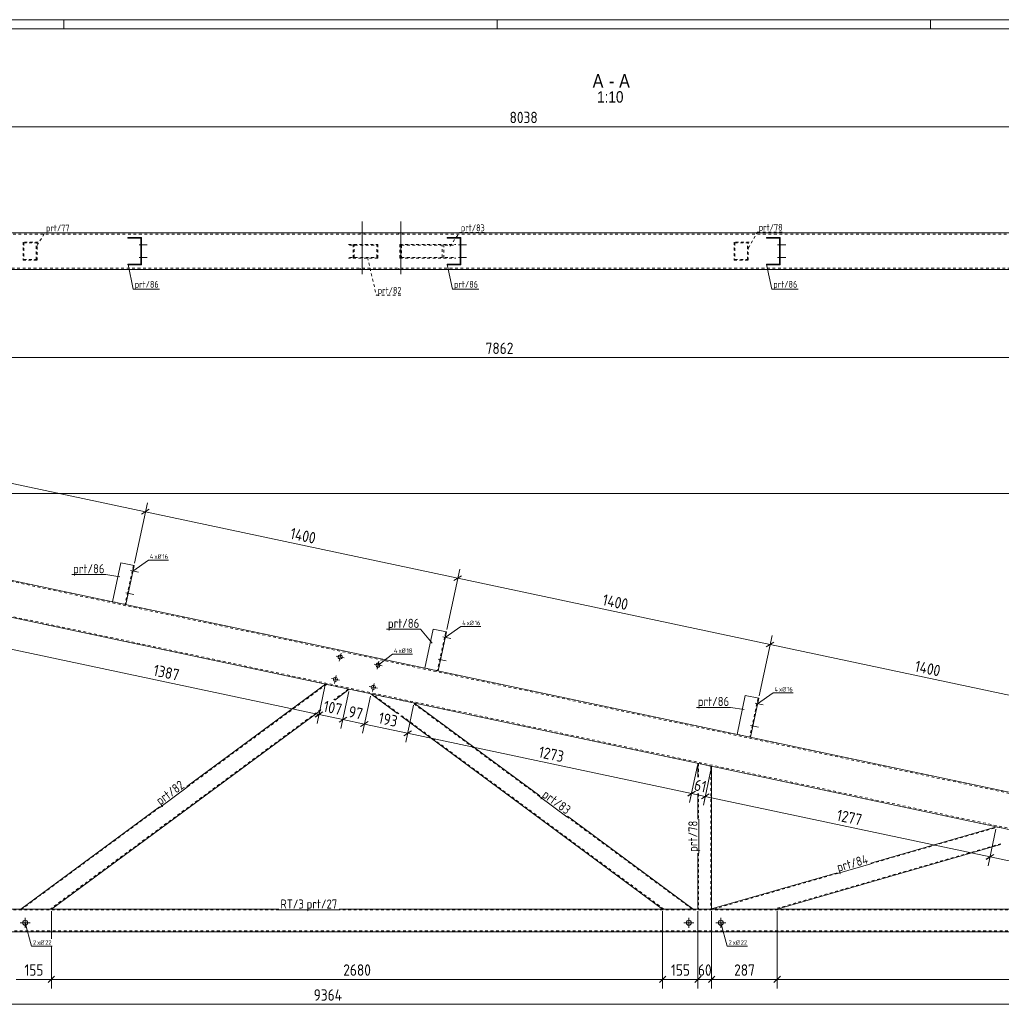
# Model space of a CAD drawing. Header units: millimetres. Extents: x 1 to 1188, y 1 to 840.
# Tile 6 of 7: x 409 to 839, y 408 to 840. Entities that reach past the tile are written whole.
import ezdxf

# ---------------------------------------------------------------- set-up
doc = ezdxf.new("R2010")
doc.units = ezdxf.units.MM
doc.header["$LTSCALE"] = 0.6
doc.linetypes.add('XKITLINE00', pattern=[0])
doc.linetypes.add('XKITLINE02', pattern=[4, 2, -2])
for name, color, linetype, lineweight in [('Bolt', 7, 'Continuous', 0), ('BoltMark', 3, 'Continuous', 0), ('DrawingSheet', 5, 'Continuous', 0), ('OtherObjectType', 1, 'Continuous', 0), ('Part', 2, 'Continuous', 0), ('PartMark', 3, 'Continuous', 0), ('Z-DIMENSIONS', 1, 'Continuous', 0)]:
    doc.layers.add(name, color=color, linetype=linetype, lineweight=lineweight)
doc.styles.add('ARIAL', font='ARIAL.TTF')
doc.styles.add('ISOCPEUR', font='ISOCPEUR.TTF')

msp = doc.modelspace()

# ---------------------------------------------------------------- linework, layer by layer
at = {"layer": 'Bolt', "color": 4, "linetype": 'XKITLINE00', "lineweight": 0}
for p, q in [((558.7, 728.44), (558.7, 751.44)), ((558.7, 728.44), (558.7, 751.44)), ((575.7, 728.44), (575.7, 751.44)), ((575.7, 728.44), (575.7, 751.44)), ((557.8, 745.95), (557.8, 746.45)), ((557.8, 745.95), (557.8, 746.45)), ((559.6, 745.95), (559.6, 746.45)), ((559.6, 745.95), (559.6, 746.45)), ((574.8, 745.95), (574.8, 746.45)), ((574.8, 745.95), (574.8, 746.45)), ((576.6, 745.95), (576.6, 746.45)), ((576.6, 745.95), (576.6, 746.45)), ((460.91, 741.2), (464.46, 741.2)), ((460.91, 741.2), (464.46, 741.2)), ((461.66, 742), (461.96, 742)), ((461.66, 742), (461.96, 742)), ((461.66, 740.4), (461.96, 740.4)), ((461.66, 740.4), (461.96, 740.4)), ((600.91, 741.2), (604.46, 741.2)), ((600.91, 741.2), (604.46, 741.2)), ((601.66, 742), (601.96, 742)), ((601.66, 742), (601.96, 742)), ((601.66, 740.4), (601.96, 740.4)), ((601.66, 740.4), (601.96, 740.4)), ((740.91, 741.2), (744.46, 741.2)), ((740.91, 741.2), (744.46, 741.2)), ((741.66, 742), (741.96, 742)), ((741.66, 742), (741.96, 742)), ((741.66, 740.4), (741.96, 740.4)), ((741.66, 740.4), (741.96, 740.4)), ((460.91, 735.7), (464.46, 735.7)), ((460.91, 735.7), (464.46, 735.7)), ((461.66, 736.5), (461.96, 736.5)), ((461.66, 736.5), (461.96, 736.5)), ((461.66, 734.9), (461.96, 734.9)), ((461.66, 734.9), (461.96, 734.9)), ((600.91, 735.7), (604.46, 735.7)), ((600.91, 735.7), (604.46, 735.7)), ((601.66, 736.5), (601.96, 736.5)), ((601.66, 736.5), (601.96, 736.5)), ((601.66, 734.9), (601.96, 734.9)), ((601.66, 734.9), (601.96, 734.9)), ((740.91, 735.7), (744.46, 735.7)), ((740.91, 735.7), (744.46, 735.7)), ((741.66, 736.5), (741.96, 736.5)), ((741.66, 736.5), (741.96, 736.5)), ((741.66, 734.9), (741.96, 734.9)), ((741.66, 734.9), (741.96, 734.9)), ((557.8, 730.45), (557.8, 730.95)), ((557.8, 730.45), (557.8, 730.95)), ((559.6, 730.45), (559.6, 730.95)), ((559.6, 730.45), (559.6, 730.95)), ((574.8, 730.45), (574.8, 730.95)), ((574.8, 730.45), (574.8, 730.95)), ((576.6, 730.45), (576.6, 730.95)), ((576.6, 730.45), (576.6, 730.95)), ((457.18, 598.34), (460.65, 597.6)), ((457.18, 598.34), (460.65, 597.6)), ((457.75, 597.4), (458.04, 597.33)), ((457.75, 597.4), (458.04, 597.33)), ((458.08, 598.96), (458.37, 598.9)), ((458.08, 598.96), (458.37, 598.9)), ((455.1, 588.55), (458.57, 587.82)), ((455.1, 588.55), (458.57, 587.82)), ((455.67, 587.62), (455.96, 587.55)), ((455.67, 587.62), (455.96, 587.55)), ((456, 589.18), (456.29, 589.12)), ((456, 589.18), (456.29, 589.12)), ((594.12, 569.23), (597.59, 568.49)), ((594.12, 569.23), (597.59, 568.49)), ((594.69, 568.29), (594.98, 568.23)), ((594.69, 568.29), (594.98, 568.23)), ((595.02, 569.86), (595.31, 569.79)), ((595.02, 569.86), (595.31, 569.79)), ((548.71, 558.64), (549.46, 562.16)), ((550.85, 560.02), (547.33, 560.77)), ((567.48, 556.49), (563.96, 557.24)), ((565.34, 555.1), (566.09, 558.62)), ((592.04, 559.45), (595.51, 558.71)), ((592.04, 559.45), (595.51, 558.71)), ((592.61, 558.51), (592.9, 558.45)), ((592.61, 558.51), (592.9, 558.45)), ((592.94, 560.07), (593.23, 560.01)), ((592.94, 560.07), (593.23, 560.01)), ((548.77, 550.24), (545.25, 550.99)), ((546.64, 548.85), (547.38, 552.38)), ((563.26, 545.32), (564.01, 548.84)), ((565.4, 546.71), (561.88, 547.45)), ((731.06, 540.12), (734.53, 539.38)), ((731.06, 540.12), (734.53, 539.38)), ((731.96, 540.75), (732.25, 540.69)), ((731.96, 540.75), (732.25, 540.69)), ((731.63, 539.18), (731.92, 539.12)), ((731.63, 539.18), (731.92, 539.12)), ((728.98, 530.34), (732.45, 529.6)), ((728.98, 530.34), (732.45, 529.6)), ((729.55, 529.4), (729.84, 529.34)), ((729.55, 529.4), (729.84, 529.34)), ((729.88, 530.97), (730.17, 530.9)), ((729.88, 530.97), (730.17, 530.9)), ((410.98, 441.67), (410.98, 446.07)), ((701.98, 441.67), (701.98, 446.07)), ((715.98, 441.67), (715.98, 446.07)), ((408.78, 443.87), (413.18, 443.87)), ((699.78, 443.87), (704.18, 443.87)), ((713.78, 443.87), (718.18, 443.87))]:
    msp.add_line(p, q, dxfattribs=at)
for centre, radius in [((549.09, 560.4), 0.9), ((565.72, 556.86), 0.9), ((547.01, 550.61), 0.9), ((563.64, 547.08), 0.9), ((410.98, 443.87), 1.1), ((701.98, 443.87), 1.1), ((715.98, 443.87), 1.1)]:
    msp.add_circle(centre, radius, dxfattribs=at)
at = {"layer": 'BoltMark', "color": 4, "linetype": 'XKITLINE00', "lineweight": 0}
for p, q in [((458.16, 598.13), (465.04, 602.89)), ((465.04, 602.89), (473.8, 602.89)), ((595.1, 569.02), (601.98, 573.78)), ((601.98, 573.78), (610.74, 573.78)), ((565.72, 556.86), (572.08, 561.63)), ((572.08, 561.63), (580.84, 561.63)), ((732.04, 539.91), (738.92, 544.68)), ((738.92, 544.68), (747.68, 544.68)), ((410.98, 443.87), (413.82, 433.58)), ((715.98, 443.87), (718.82, 433.58)), ((413.82, 433.58), (422.75, 433.58)), ((718.82, 433.58), (727.75, 433.58))]:
    msp.add_line(p, q, dxfattribs=at)
at = {"layer": 'DrawingSheet', "color": 2, "linetype": 'XKITLINE00', "lineweight": 0}
for p, q in [((1188, 840), (1, 840)), ((428, 836), (428, 840)), ((618, 836), (618, 840)), ((808, 836), (808, 840))]:
    msp.add_line(p, q, dxfattribs=at)
at = {"layer": 'DrawingSheet', "color": 3, "linetype": 'XKITLINE00', "lineweight": 0}
msp.add_line((1184, 836), (5, 836), dxfattribs=at)
at = {"layer": 'Part', "color": 2, "linetype": 'XKITLINE00', "lineweight": 0}
for p, q in [((227.49, 746.45), (1031.28, 746.45)), ((455.96, 744.15), (455.96, 744.45)), ((455.96, 744.45), (461.96, 744.45)), ((461.66, 744.15), (455.96, 744.15)), ((461.66, 732.75), (461.66, 744.15)), ((461.96, 744.45), (461.96, 732.45)), ((595.96, 744.15), (595.96, 744.45)), ((595.96, 744.45), (601.96, 744.45)), ((601.66, 744.15), (595.96, 744.15)), ((601.66, 732.75), (601.66, 744.15)), ((601.96, 744.45), (601.96, 732.45)), ((735.96, 744.15), (735.96, 744.45)), ((735.96, 744.45), (741.96, 744.45)), ((741.66, 744.15), (735.96, 744.15)), ((741.66, 732.75), (741.66, 744.15)), ((741.96, 744.45), (741.96, 732.45)), ((227.49, 730.45), (1031.28, 730.45)), ((455.96, 732.45), (455.96, 732.75)), ((455.96, 732.75), (461.66, 732.75)), ((461.96, 732.45), (455.96, 732.45)), ((595.96, 732.45), (595.96, 732.75)), ((595.96, 732.75), (601.66, 732.75)), ((601.96, 732.45), (595.96, 732.45)), ((735.96, 732.45), (735.96, 732.75)), ((735.96, 732.75), (741.66, 732.75)), ((741.96, 732.45), (735.96, 732.45)), ((995.97, 452.13), (222.42, 616.55)), ((1011.97, 465.09), (367.72, 602.02)), ((452.86, 601.81), (449.22, 584.7)), ((458.73, 600.56), (452.86, 601.81)), ((455.09, 583.45), (458.73, 600.56)), ((589.8, 572.7), (586.16, 555.59)), ((595.67, 571.46), (589.8, 572.7)), ((592.03, 554.35), (595.67, 571.46)), ((542.64, 548.49), (481.84, 503.62)), ((553.1, 546.26), (546.69, 541.53)), ((574.16, 535.7), (562.58, 544.25)), ((636.7, 499.49), (581.5, 540.23)), ((726.74, 543.6), (723.1, 526.49)), ((732.61, 542.35), (726.74, 543.6)), ((728.97, 525.24), (732.61, 542.35)), ((540.45, 536.93), (422.48, 449.87)), ((690.46, 449.87), (575.62, 534.63)), ((705.97, 513.77), (705.97, 507.72)), ((711.97, 512.49), (711.97, 449.87)), ((705.97, 500.57), (705.97, 489.3)), ((469.81, 494.74), (409.01, 449.87)), ((703.93, 449.87), (648.73, 490.61)), ((836.85, 485.95), (781.71, 470.03)), ((838.68, 478.15), (740.71, 449.87)), ((705.97, 474.35), (705.97, 449.87)), ((767.01, 465.79), (711.97, 449.9)), ((522.26, 449.87), (75.5, 449.87)), ((995.47, 449.87), (548.72, 449.87)), ((995.47, 439.87), (75.5, 439.87))]:
    msp.add_line(p, q, dxfattribs=at)
at = {"layer": 'Part', "color": 7, "linetype": 'XKITLINE02', "lineweight": 0}
for p, q in [((1030.88, 745.95), (227.49, 745.95)), ((416.67, 742.45), (410.03, 742.45)), ((410.03, 742.45), (410.03, 734.45)), ((410.34, 742.15), (416.37, 742.15)), ((410.34, 742.15), (410.34, 734.75)), ((415.86, 734.75), (415.86, 742.15)), ((416.17, 734.45), (416.17, 742.45)), ((552.75, 741.45), (565.56, 741.45)), ((553.15, 741.15), (565.16, 741.15)), ((554.86, 735.45), (554.86, 741.45)), ((555.27, 735.75), (555.27, 741.15)), ((565.16, 735.75), (565.16, 741.15)), ((565.56, 735.45), (565.56, 741.45)), ((575.25, 741.45), (599.84, 741.45)), ((575.25, 741.45), (575.25, 735.45)), ((575.97, 741.15), (599.12, 741.15)), ((575.97, 741.15), (575.97, 735.75)), ((593.87, 735.75), (593.87, 741.15)), ((594.59, 735.45), (594.59, 741.45)), ((728.49, 742.45), (721.85, 742.45)), ((721.85, 742.45), (721.85, 734.45)), ((722.15, 742.15), (728.18, 742.15)), ((722.15, 742.15), (722.15, 734.75)), ((727.67, 734.75), (727.67, 742.15)), ((727.98, 734.45), (727.98, 742.45)), ((410.03, 734.45), (416.67, 734.45)), ((410.34, 734.75), (416.37, 734.75)), ((565.56, 735.45), (552.75, 735.45)), ((553.15, 735.75), (565.16, 735.75)), ((575.25, 735.45), (599.84, 735.45)), ((575.97, 735.75), (599.12, 735.75)), ((721.85, 734.45), (728.49, 734.45)), ((722.15, 734.75), (728.18, 734.75)), ((227.49, 730.95), (1030.88, 730.95)), ((1011.47, 464.68), (225.64, 631.71)), ((996.47, 452.54), (222.53, 617.04)), ((458.43, 600.63), (454.79, 583.51)), ((449.22, 584.7), (449.22, 584.69)), ((449.22, 584.69), (449.22, 584.7)), ((449.22, 584.69), (449.22, 584.7)), ((449.22, 584.7), (449.22, 584.69)), ((449.22, 584.69), (455.09, 583.45)), ((455.09, 583.45), (455.09, 583.45)), ((455.09, 583.45), (455.09, 583.45)), ((595.37, 571.52), (591.73, 554.4)), ((586.16, 555.59), (592.03, 554.34)), ((586.16, 555.59), (586.16, 555.59)), ((586.16, 555.59), (586.16, 555.59)), ((586.16, 555.59), (586.16, 555.59)), ((586.16, 555.59), (586.16, 555.59)), ((592.03, 554.34), (592.03, 554.35)), ((592.03, 554.35), (592.03, 554.34)), ((543.03, 548.4), (482.02, 503.38)), ((542.64, 548.49), (553.1, 546.26)), ((552.71, 546.35), (546.3, 541.62)), ((562.58, 544.25), (581.5, 540.23)), ((574.87, 535.55), (563.29, 544.1)), ((636.52, 499.25), (580.79, 540.38)), ((732.31, 542.41), (728.68, 525.29)), ((540.55, 537.37), (421.98, 449.87)), ((690.97, 449.87), (575.68, 534.95)), ((723.1, 526.49), (723.1, 526.48)), ((723.1, 526.48), (723.1, 526.49)), ((723.1, 526.48), (723.1, 526.49)), ((723.1, 526.49), (723.1, 526.48)), ((723.1, 526.48), (728.97, 525.23)), ((728.97, 525.23), (728.97, 525.24)), ((728.97, 525.24), (728.97, 525.23)), ((711.97, 512.49), (705.97, 513.77)), ((706.27, 513.71), (706.27, 507.66)), ((711.67, 512.56), (711.67, 449.87)), ((706.27, 500.5), (706.27, 489.3)), ((469.99, 494.5), (409.52, 449.87)), ((703.43, 449.87), (648.55, 490.37)), ((781.79, 469.74), (837.47, 485.82)), ((836.85, 485.95), (853.46, 482.42)), ((838.75, 478.49), (739.63, 449.87)), ((706.27, 474.35), (706.27, 449.87)), ((712.95, 449.87), (767.1, 465.5)), ((522.26, 449.47), (75.5, 449.47)), ((422.48, 449.87), (409.01, 449.87)), ((548.72, 449.47), (522.26, 449.47)), ((995.47, 449.47), (548.72, 449.47)), ((703.93, 449.87), (690.46, 449.87)), ((711.97, 449.87), (705.97, 449.87)), ((711.87, 449.87), (711.97, 449.9)), ((740.71, 449.87), (711.87, 449.87)), ((995.47, 440.27), (75.5, 440.27))]:
    msp.add_line(p, q, dxfattribs=at)
at = {"layer": 'PartMark', "color": 7, "linetype": 'XKITLINE02', "lineweight": 0}
for p, q in [((416.27, 740.9), (419.51, 746.51)), ((419.51, 746.51), (431.02, 746.51)), ((597.22, 740.58), (601.43, 746.59)), ((601.43, 746.59), (612.94, 746.59)), ((728.08, 739.84), (732.03, 746.81)), ((732.03, 746.81), (743.54, 746.81)), ((561.08, 735.72), (564.96, 719.13)), ((564.96, 719.13), (576.47, 719.13))]:
    msp.add_line(p, q, dxfattribs=at)
at = {"layer": 'PartMark', "color": 7, "linetype": 'XKITLINE00', "lineweight": 0}
for p, q in [((456.07, 732.63), (458.4, 721.83)), ((596.07, 732.63), (598.4, 721.83)), ((736.07, 732.63), (738.4, 721.83)), ((458.4, 721.83), (469.91, 721.83)), ((598.4, 721.83), (609.91, 721.83)), ((738.4, 721.83), (749.91, 721.83)), ((431.4, 596.55), (446.35, 596.55)), ((452.42, 595.65), (446.35, 596.55)), ((569.41, 572.6), (584.36, 572.6)), ((589.36, 566.54), (584.36, 572.6)), ((705.29, 538.33), (720.24, 538.33)), ((726.3, 537.43), (720.24, 538.33)), ((470.05, 494.42), (482.08, 503.3)), ((636.46, 499.17), (648.49, 490.29)), ((706.37, 474.35), (706.37, 489.3)), ((767.12, 465.41), (781.82, 469.65)), ((522.26, 449.47), (548.72, 449.47))]:
    msp.add_line(p, q, dxfattribs=at)
at = {"layer": 'Z-DIMENSIONS', "color": 7, "linetype": 'XKITLINE00', "lineweight": 0}
for p, q in [((227.49, 793.02), (1031.28, 793.02)), ((225.78, 691.75), (1011.97, 691.75)), ((326.79, 653.22), (463.73, 624.12)), ((226.75, 632.2), (1137.73, 632.2)), ((458.93, 601.54), (464.58, 628.13)), ((458.93, 601.54), (464.58, 628.13)), ((465.41, 625.21), (462.05, 623.03)), ((465.41, 625.21), (462.05, 623.03)), ((463.73, 624.12), (600.67, 595.01)), ((595.87, 572.43), (601.53, 599.02)), ((595.87, 572.43), (601.53, 599.02)), ((602.35, 596.1), (599, 593.92)), ((602.35, 596.1), (599, 593.92)), ((600.67, 595.01), (737.61, 565.9)), ((732.82, 543.33), (738.47, 569.91)), ((732.82, 543.33), (738.47, 569.91)), ((739.29, 566.99), (735.94, 564.82)), ((739.29, 566.99), (735.94, 564.82)), ((737.61, 565.9), (874.56, 536.8)), ((404.15, 564.02), (539.81, 535.18)), ((542.43, 547.51), (538.98, 531.27)), ((542.43, 547.51), (538.99, 531.31)), ((552.89, 545.29), (549.45, 529.09)), ((552.89, 545.29), (549.45, 529.09)), ((562.37, 543.27), (558.93, 527.07)), ((562.37, 543.27), (558.93, 527.08)), ((540.57, 535.68), (538.13, 534.09)), ((541.5, 536.31), (538.14, 534.13)), ((581.29, 539.25), (577.85, 523.06)), ((581.29, 539.25), (577.85, 523.06)), ((539.82, 535.22), (550.28, 533)), ((551.96, 534.09), (548.6, 531.91)), ((551.27, 533.64), (548.6, 531.91)), ((550.28, 533), (559.76, 530.99)), ((561.44, 532.08), (558.08, 529.9)), ((561.44, 532.08), (558.08, 529.9)), ((559.76, 530.99), (578.68, 526.97)), ((580.36, 528.06), (577, 525.88)), ((580.36, 528.06), (577, 525.88)), ((578.68, 526.97), (703.16, 500.52)), ((705.77, 512.79), (702.33, 496.64)), ((705.77, 512.79), (704.74, 507.99)), ((711.77, 511.52), (708.33, 495.36)), ((711.77, 511.52), (710.74, 506.71)), ((704.84, 501.64), (701.49, 499.46)), ((703.29, 501.14), (702.32, 496.6)), ((703.91, 501.01), (701.48, 499.43)), ((703.16, 500.55), (709.16, 499.28)), ((710.84, 500.37), (707.49, 498.19)), ((710.84, 500.37), (707.49, 498.19)), ((709.29, 499.86), (708.33, 495.37)), ((709.16, 499.28), (834.04, 472.74)), ((836.64, 484.97), (833.21, 468.82)), ((836.64, 484.97), (833.22, 468.86)), ((835.72, 473.82), (832.36, 471.65)), ((835.73, 473.86), (832.37, 471.68)), ((834.05, 472.77), (850.66, 469.24)), ((422.48, 448.87), (422.48, 436.78)), ((422.48, 448.87), (422.48, 436.78)), ((690.46, 448.87), (690.46, 415)), ((690.46, 448.87), (690.46, 415)), ((705.97, 448.87), (705.97, 415)), ((705.97, 448.87), (705.97, 426.6)), ((711.97, 448.87), (711.97, 415)), ((711.97, 448.87), (711.97, 426.6)), ((740.71, 448.87), (740.71, 415)), ((740.71, 448.87), (740.71, 415)), ((422.48, 433.58), (422.48, 415)), ((422.48, 433.58), (422.48, 415)), ((406.97, 419), (422.48, 419)), ((423.9, 420.41), (421.07, 417.58)), ((423.9, 420.41), (421.07, 417.58)), ((422.48, 419), (690.46, 419)), ((691.88, 420.41), (689.05, 417.58)), ((691.88, 420.41), (689.05, 417.58)), ((690.46, 419), (705.97, 419)), ((707.39, 420.41), (704.56, 417.58)), ((706.57, 419.6), (704.56, 417.58)), ((705.97, 419.6), (705.97, 415)), ((705.97, 419), (711.97, 419)), ((713.39, 420.41), (710.56, 417.58)), ((712.57, 419.6), (710.56, 417.58)), ((711.97, 419.6), (711.97, 415)), ((711.97, 419), (740.71, 419)), ((713.39, 420.41), (712.98, 420.01)), ((742.13, 420.41), (739.3, 417.58)), ((742.13, 420.41), (739.3, 417.58)), ((740.71, 419), (995.97, 419)), ((75.5, 408.07), (1011.94, 408.07))]:
    msp.add_line(p, q, dxfattribs=at)
at = {"layer": 'Z-DIMENSIONS', "color": 3}
for p in [(463.73, 624.12), (463.73, 624.12), (600.67, 595.01), (600.67, 595.01), (737.61, 565.9), (737.61, 565.9), (539.81, 535.18), (539.82, 535.22), (550.28, 533), (550.28, 533), (559.76, 530.99), (559.76, 530.99), (578.68, 526.97), (578.68, 526.97), (703.16, 500.55), (703.16, 500.52), (709.16, 499.28), (709.16, 499.28), (834.04, 472.74), (834.05, 472.77), (422.48, 419), (422.48, 419), (690.46, 419), (690.46, 419), (705.97, 419), (705.97, 419), (711.97, 419), (711.97, 419), (740.71, 419), (740.71, 419)]:
    msp.add_point(p, dxfattribs=at)

# ---------------------------------------------------------------- texts
at = {"layer": 'BoltMark', "color": 4, "style": 'ISOCPEUR', "width": 0.85}
for s, p in [('4', (465.64, 603.49)), ('xØ', (467.61, 603.49)), ('16', (471.13, 603.49)), ('4', (602.58, 574.38)), ('xØ', (604.55, 574.38)), ('16', (608.07, 574.38)), ('4', (572.68, 562.23)), ('xØ', (574.66, 562.23)), ('18', (578.18, 562.23)), ('4', (739.52, 545.28)), ('xØ', (741.49, 545.28)), ('16', (745.01, 545.28)), ('xØ', (416.22, 434.18)), ('xØ', (721.22, 434.18)), ('2', (414.42, 434.18)), ('22', (419.74, 434.18)), ('2', (719.42, 434.18)), ('22', (724.74, 434.18))]:
    msp.add_text(s, height=2, dxfattribs=at).set_placement(p)
at = {"layer": 'OtherObjectType', "color": 6, "style": 'ARIAL', "width": 0.85}
for s, height, p in [('A', 6, (659.77, 810.12)), ('-', 6, (666.91, 810.12)), ('A', 6, (671.38, 810.12)), ('1:10', 5, (661.75, 803.62))]:
    msp.add_text(s, height=height, dxfattribs=at).set_placement(p)
at = {"layer": 'PartMark', "color": 3, "style": 'ISOCPEUR', "width": 0.85}
for s, height, p in [('prt/77', 3, (420.11, 747.11)), ('prt/83', 3, (602.03, 747.19)), ('prt/78', 3, (732.63, 747.41)), ('prt/86', 3, (459, 722.43)), ('prt/86', 3, (599, 722.43)), ('prt/86', 3, (739, 722.43)), ('prt/82', 3, (565.56, 719.73)), ('prt/86', 4, (432, 597.15)), ('prt/86', 4, (570.01, 573.2)), ('prt/86', 4, (705.89, 538.93)), ('prt/27', 4, (534.37, 450.07))]:
    msp.add_text(s, height=height, dxfattribs=at).set_placement(p)
for s, rotation, p in [('prt/82', 36.4287, (470.17, 495.26)), ('prt/83', -36.4287, (637.3, 499.29)), ('prt/78', 90.0002, (705.77, 474.95)), ('prt/84', 16.1058, (767.53, 466.15))]:
    msp.add_text(s, height=4, rotation=rotation, dxfattribs=at).set_placement(p)
at = {"layer": 'PartMark', "color": 1, "style": 'ISOCPEUR', "width": 0.85}
msp.add_text('RT/3', height=4, dxfattribs=at).set_placement((522.86, 450.07))
at = {"layer": 'Z-DIMENSIONS', "color": 3, "style": 'ISOCPEUR', "width": 0.85}
for s, p in [('8038', (623.37, 794.62)), ('7862', (612.86, 693.35)), ('155', (410.65, 420.6)), ('2680', (550.46, 420.6)), ('155', (694.14, 420.6)), ('60', (705.97, 420.6)), ('287', (721.83, 420.6)), ('9364', (537.49, 409.67))]:
    msp.add_text(s, height=5, dxfattribs=at).set_placement(p)
for s, p in [('1400', (526.86, 612.34)), ('1400', (663.8, 583.23)), ('1400', (800.74, 554.12)), ('1387', (466.85, 552.33)), ('107', (541.39, 536.52)), ('97', (552.41, 534.18)), ('193', (565.56, 531.39)), ('1273', (635.79, 516.47)), ('61', (703.97, 502.01)), ('1277', (766.47, 488.73))]:
    msp.add_text(s, height=5, rotation=-11.9977, dxfattribs=at).set_placement(p)

doc.saveas('drawing.dxf')
